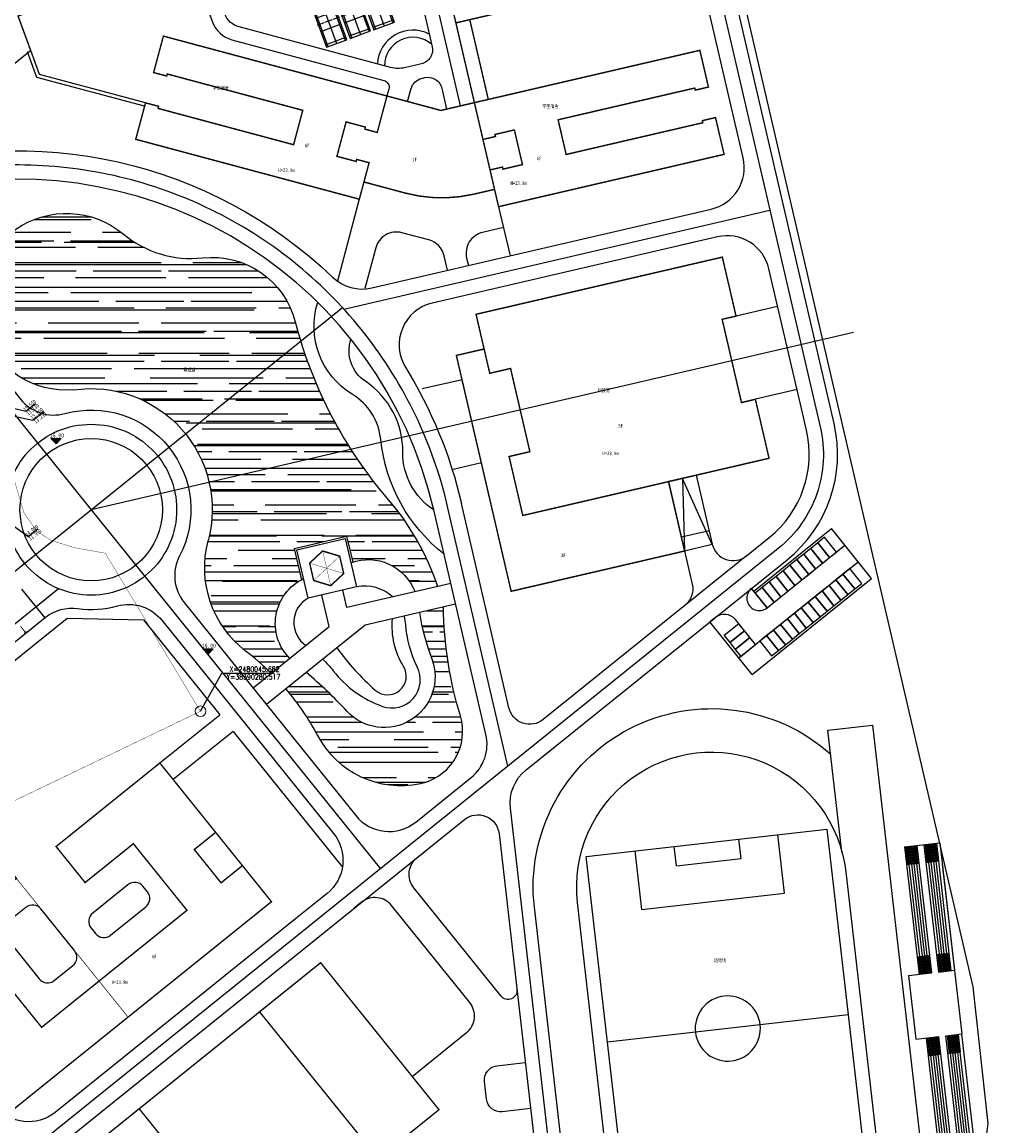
# Model space of a CAD drawing. Extents: x 38389316 to 38392219, y 2477539 to 2480586.
# Tile 17 of 43: x 38390230 to 38390503, y 2478249 to 2478559. Entities that reach past the tile are written whole.
import ezdxf
from ezdxf.enums import TextEntityAlignment as Align

# ---------------------------------------------------------------- set-up
doc = ezdxf.new("R2010")
doc.units = 0
doc.header["$LTSCALE"] = 1000
doc.header["$MEASUREMENT"] = 0
for name, pattern in [('CENTER2', [1.125, 0.75, -0.125, 0.125, -0.125]), ('DASH', [0.35, 0.25, -0.1]), ('DOTE', [2.42, 2, -0.2, 0.02, -0.2]), ('PHANTOM2', [1.25, 0.625, -0.125, 0.125, -0.125, 0.125, -0.125])]:
    doc.linetypes.add(name, pattern=pattern)
doc.layers.get('0').update_dxf_attribs({"linetype": 'CONTINUOUS'})
for name, color, linetype in [('0-lunkuo', 8, 'CONTINUOUS'), ('DIM_ELEV', 8, 'CONTINUOUS'), ('DIM_污水', 3, 'CONTINUOUS'), ('PIPE-雨水', 9, 'CONTINUOUS'), ('TWT_COOR', 3, 'CONTINUOUS'), ('u-road', 4, 'CONTINUOUS'), ('U_室外车位', 3, 'CONTINUOUS'), ('XG-雨水井', 2, 'CONTINUOUS'), ('YD_地块界线', 7, 'CONTINUOUS'), ('体育设施', 7, 'CONTINUOUS'), ('建筑', 31, 'CONTINUOUS'), ('文字', 7, 'CONTINUOUS'), ('用地界线', 8, 'CONTINUOUS'), ('路中线', 7, 'CENTER2'), ('远期建筑', 141, 'CONTINUOUS'), ('道路', 33, 'CONTINUOUS')]:
    doc.layers.add(name, color=color, linetype=linetype)
doc.layers.add('规划坐标', color=7, linetype='CONTINUOUS', lineweight=9)
doc.styles.add('-宋体', font='txt', dxfattribs={"width": 0.8})
doc.styles.add('_TCH_DIM', font='SIMPLEX', dxfattribs={"bigfont": 'GBCBIG'})
doc.styles.add('中等线体', font='txt', dxfattribs={"width": 0.8})
doc.styles.add('人防黑体', font='simhei.ttf', dxfattribs={"width": 0.7})

# ---------------------------------------------------------------- blocks, each defined once
blk = doc.blocks.new('A$C4E7B5845')
at = {"layer": '0-lunkuo'}
for points in [[(27.73, 158.71), (15.43, 155.85)], [(15.43, 155.85), (51.63, 0)], [(103.57, 148.08), (37.34, 132.69)], [(127.33, 45.8), (103.57, 148.08)], [(93.83, 128.88), (90.09, 144.95)], [(80.62, 137.1), (79.38, 142.46)], [(140.18, 61.62), (122.08, 139.55)], [(140.18, 61.62), (122.08, 139.55)], [(62.78, 132.96), (61.53, 138.31)], [(80.62, 137.1), (62.78, 132.96)], [(128.3, 58.86), (110.2, 136.79)], [(54.55, 119.75), (50.82, 135.83)], [(37.34, 132.69), (61.09, 30.42)], [(93.83, 128.88), (54.55, 119.75)], [(18.48, 120.65), (8.74, 118.39)], [(8.74, 118.39), (16.88, 83.3)], [(9.71, 118.61), (10.84, 113.74)], [(10.05, 118.69), (11.18, 113.82)], [(10.39, 118.77), (11.52, 113.9)], [(10.73, 118.85), (11.86, 113.98)], [(11.07, 118.93), (12.21, 114.06)], [(11.42, 119.01), (12.55, 114.14)], [(11.76, 119.09), (12.89, 114.22)], [(12.1, 119.17), (13.23, 114.3)], [(12.44, 119.25), (13.57, 114.38)], [(12.78, 119.32), (13.91, 114.45)], [(13.12, 119.4), (21.27, 84.32)], [(15.07, 119.86), (23.22, 84.77)], [(15.41, 119.94), (16.54, 115.07)], [(15.75, 120.01), (16.88, 115.14)], [(16.09, 120.09), (17.22, 115.22)], [(16.43, 120.17), (17.56, 115.3)], [(16.77, 120.25), (17.9, 115.38)], [(17.11, 120.33), (18.24, 115.46)], [(17.45, 120.41), (18.59, 115.54)], [(17.8, 120.49), (18.93, 115.62)], [(18.14, 120.57), (19.27, 115.7)], [(18.48, 120.65), (26.63, 85.56)], [(18.48, 120.65), (26.63, 85.56)], [(36.37, 119.64), (54.47, 41.71)], [(19.61, 115.78), (16.2, 114.99)], [(16.88, 115.14), (22.77, 89.8)], [(17.56, 115.3), (23.45, 89.96)], [(18.24, 115.46), (24.13, 90.11)], [(18.93, 115.62), (24.81, 90.27)], [(10.1, 112.52), (20.96, 65.77)], [(14.25, 114.53), (10.84, 113.74)], [(10.84, 113.74), (16.73, 88.4)], [(11.52, 113.9), (17.41, 88.55)], [(12.2, 114.06), (18.09, 88.71)], [(12.89, 114.22), (18.77, 88.87)], [(13.57, 114.37), (19.45, 89.03)], [(49.21, 81.56), (115.45, 96.94)], [(25.49, 90.43), (22.08, 89.64)], [(23.45, 89.96), (24.58, 85.09)], [(23.79, 90.04), (24.92, 85.17)], [(24.13, 90.11), (25.26, 85.24)], [(24.47, 90.19), (25.6, 85.32)], [(24.81, 90.27), (25.94, 85.4)], [(25.15, 90.35), (26.28, 85.48)], [(20.14, 89.19), (16.73, 88.4)], [(16.73, 88.4), (17.86, 83.53)], [(17.07, 88.47), (18.2, 83.6)], [(17.41, 88.55), (18.54, 83.68)], [(17.75, 88.63), (18.88, 83.76)], [(18.09, 88.71), (19.22, 83.84)], [(18.43, 88.79), (19.56, 83.92)], [(18.77, 88.87), (19.9, 84)], [(19.11, 88.95), (20.24, 84.08)], [(19.45, 89.03), (20.59, 84.16)], [(19.8, 89.11), (20.93, 84.24)], [(22.43, 89.72), (23.56, 84.85)], [(22.77, 89.8), (23.9, 84.93)], [(23.11, 89.88), (24.24, 85.01)], [(21.27, 84.32), (16.88, 83.3)], [(29.55, 86.24), (23.22, 84.77)], [(29.55, 86.24), (33.62, 68.71)], [(33.62, 68.71), (27.28, 67.24)], [(29.08, 30.72), (20.95, 65.77)], [(25.34, 66.78), (20.96, 65.77)], [(21.93, 65.99), (23.06, 61.12)], [(22.27, 66.07), (23.4, 61.2)], [(22.61, 66.15), (23.74, 61.28)], [(22.95, 66.23), (24.08, 61.36)], [(23.29, 66.31), (24.42, 61.44)], [(23.63, 66.39), (24.76, 61.52)], [(23.97, 66.47), (25.1, 61.6)], [(24.31, 66.55), (25.44, 61.68)], [(24.65, 66.63), (25.79, 61.76)], [(25, 66.71), (26.13, 61.84)], [(33.46, 31.73), (25.34, 66.79)], [(35.41, 32.19), (27.28, 67.24)], [(27.63, 67.32), (28.76, 62.45)], [(27.97, 67.4), (29.1, 62.53)], [(28.31, 67.47), (29.44, 62.6)], [(28.65, 67.55), (29.78, 62.68)], [(28.99, 67.63), (30.12, 62.76)], [(29.33, 67.71), (30.46, 62.84)], [(29.67, 67.79), (30.8, 62.92)], [(30.01, 67.87), (31.14, 63)], [(30.35, 67.95), (31.48, 63.08)], [(38.82, 32.98), (30.69, 68.03)], [(31.82, 63.16), (28.41, 62.37)], [(34.96, 37.22), (29.1, 62.53)], [(35.65, 37.37), (29.78, 62.68)], [(36.33, 37.53), (30.46, 62.84)], [(37.01, 37.69), (31.14, 63)], [(26.47, 61.92), (23.06, 61.13)], [(30.05, 30.94), (23.06, 61.13)], [(29.61, 35.97), (23.74, 61.28)], [(30.29, 36.13), (24.42, 61.44)], [(30.97, 36.29), (25.1, 61.6)], [(31.65, 36.45), (25.78, 61.76)], [(110.12, 58.74), (70.84, 49.62)], [(110.12, 58.74), (113.85, 42.67)], [(70.84, 49.62), (74.57, 33.55)], [(61.09, 30.42), (127.33, 45.8)], [(101.89, 45.54), (84.04, 41.39)], [(101.89, 45.54), (103.13, 40.18)], [(84.04, 41.39), (85.29, 36.04)], [(37.69, 37.85), (34.28, 37.06)], [(34.96, 37.22), (36.1, 32.34)], [(35.31, 37.29), (36.44, 32.42)], [(35.65, 37.37), (36.78, 32.5)], [(35.99, 37.45), (37.12, 32.58)], [(36.33, 37.53), (37.46, 32.66)], [(36.67, 37.61), (37.8, 32.74)], [(37.01, 37.69), (38.14, 32.82)], [(37.35, 37.77), (38.48, 32.9)], [(32.33, 36.61), (28.92, 35.82)], [(29.27, 35.89), (30.4, 31.02)], [(29.61, 35.97), (30.74, 31.1)], [(29.95, 36.05), (31.08, 31.18)], [(30.29, 36.13), (31.42, 31.26)], [(30.63, 36.21), (31.76, 31.34)], [(30.97, 36.29), (32.1, 31.42)], [(31.31, 36.37), (32.44, 31.5)], [(31.65, 36.45), (32.78, 31.58)], [(31.99, 36.53), (33.13, 31.65)], [(34.62, 37.14), (35.76, 32.27)], [(29.37, 30.79), (38.82, 32.98)], [(63.51, 2.76), (51.63, 0)]]:
    blk.add_lwpolyline(points, dxfattribs=at)
at = {"layer": '0-lunkuo', "linetype": 'DASH'}
for points in [[(35.5, 125.22), (27.73, 158.71)], [(29.41, 151.48), (27.73, 158.71)], [(54.47, 41.71), (63.51, 2.76)]]:
    blk.add_lwpolyline(points, dxfattribs=at)
at = {"layer": '0-lunkuo'}
for centre, major_axis, start_param, end_param in [((73.28, 128.21), (26.5, 42.52), 5.497979, 7.913906), ((73.28, 128.21), (20.05, 32.16), 5.497979, 8.639572), ((91.38, 50.29), (26.5, 42.52), 3.069273, 5.497979), ((91.38, 50.29), (-32.16, 20.05), 0.78559, 3.927183)]:
    blk.add_ellipse(centre, major_axis=major_axis, ratio=1, start_param=start_param, end_param=end_param, dxfattribs=at)
blk.add_ellipse((82.33, 89.25), major_axis=(-7.77, 4.84), ratio=1, dxfattribs=at)
blk = doc.blocks.new('hyvahavb')
at = {"layer": 'DIM_ELEV'}
blk.add_hatch(color=8, dxfattribs=at).paths.add_polyline_path([(-173.2, -4360.8), (-182.2, -4351.8), (-164.2, -4351.8)])
at = {"layer": 'DIM_ELEV', "color": 8}
for p, q in [((-173.2, -4360.8), (-182.2, -4351.8)), ((-182.2, -4351.8), (-164.2, -4351.8)), ((-173.2, -4360.8), (-164.2, -4351.8))]:
    blk.add_line(p, q, dxfattribs=at)
blk = doc.blocks.new('$plan$00002338')
at = {"layer": '体育设施', "color": 8, "linetype": 'DOTE'}
blk.add_line((0, -3332), (0, 3332), dxfattribs=at)
at = {"layer": '体育设施', "color": 8}
for p, q in [((-6700, 2506), (6700, 2506)), ((-5950, -3134), (-5950, 2966)), ((-1980, -3134), (-1980, 2966)), ((1980, -3134), (1980, 2966)), ((5950, -3134), (5950, 2966)), ((-6700, -84), (6700, -84)), ((-6700, -2674), (6700, -2674))]:
    blk.add_line(p, q, dxfattribs=at)
blk.add_lwpolyline([(6700, 2966), (-6700, 2966), (-6700, -3134), (6700, -3134)], close=True, dxfattribs=at)
blk = doc.blocks.new('202210211F')
at = {"layer": '道路'}
h = blk.add_hatch(dxfattribs=at)
h.set_pattern_fill('AR-RROOF', color=8, scale=5, style=0)
h.set_pattern_definition([(0, (38392595.5196, 2482422.002), (13.97, 6.35), [95.25, -12.7, 31.75, -6.35]), (0, (38392603.965, 2482425.177), (-6.35, 8.4455), [19.05, -2.0955, 38.1, -4.7625]), (0, (38392598.6946, 2482427.399), (33.02, 4.2545), [50.8, -8.89, 25.4, -6.35])])
h.paths.add_polyline_path([(38392646.57, 2482228.79, 0.37287), (38392620.58, 2482246.72, -0.20414), (38392598.27, 2482253.45, 1.488823), (38392584.34, 2482209.64, -0.538798), (38392622.13, 2482167.24, 0.30244), (38392632.62, 2482136.31, -0.033219), (38392639.83, 2482130.04), (38392645.03, 2482134.22, -0.503687), (38392648.43, 2482156.4), (38392646.4, 2482165.14), (38392661.01, 2482168.53), (38392662.7, 2482161.28, -0.399035), (38392680.22, 2482152.97), (38392686.54, 2482154.44, 0.096493), (38392672.7, 2482178.78, -0.114638)])
h.paths.add_polyline_path([(38392661.08, 2482119.4, 0.030458), (38392649.71, 2482130.29), (38392643.92, 2482125.63, -0.053253), (38392652.81, 2482112.57, 0.333483), (38392681.72, 2482099.1, 0.440262), (38392692.94, 2482118.11, -0.071467), (38392688.22, 2482148.67), (38392681.43, 2482147.1, 0.049007), (38392684.92, 2482134.12, -0.823694)])
at = {"layer": 'u-road', "color": 8, "flags": 128}
for points in [[(38392711.41, 2482102.93), (38392784.72, 2482161.96, 0.287875), (38392797.91, 2482200.16), (38392746.5, 2482421.51, 0.450689), (38392712.23, 2482440.04), (38392486.86, 2482357.49, -0.182676), (38392478.37, 2482357.58)], [(38392515.33, 2482274.23, 0.310559), (38392528.35, 2482270.33, -0.277576), (38392657.07, 2482241.29, 0.253104), (38392668.09, 2482238.28), (38392763.38, 2482260.41, 0.414214), (38392772.36, 2482274.81), (38392738.7, 2482419.7, 0.450689), (38392714.98, 2482432.53), (38392478.09, 2482345.76, 0.513482), (38392472.87, 2482326.97), (38392515.33, 2482274.23)], [(38392765.19, 2482252.62), (38392685.02, 2482234, 0.51277), (38392677.52, 2482216.01, -0.081294), (38392693.26, 2482177.77, -228.133977)], [(38392788.42, 2482205.65), (38392779.6, 2482243.64, 0.414214), (38392765.19, 2482252.62), (38392754.57, 2482250.15)], [(38392537.23, 2482247.02), (38392569.4, 2482207.06, 0.298217), (38392581.91, 2482203.01, -0.654654), (38392614.09, 2482163.03, 0.298217), (38392615.38, 2482149.95), (38392663.57, 2482090.1, 0.414213), (38392680.44, 2482088.27), (38392695.97, 2482100.77, 0.287875), (38392700.13, 2482112.84), (38392685.47, 2482175.96)], [(38392759.18, 2482185.69), (38392763.67, 2482166.33, 0.552946), (38392773.28, 2482163.02), (38392779.71, 2482168.19, 0.287875), (38392790.12, 2482198.35), (38392788.42, 2482205.65)], [(38392751.39, 2482183.88), (38392758.06, 2482155.12, -0.287875), (38392755.98, 2482149.09), (38392716.2, 2482117.06, -0.552946), (38392706.59, 2482120.38), (38392693.26, 2482177.77)], [(38392541.61, 2482034.28), (38392508.38, 2482075.56, -0.414214), (38392510.2, 2482092.43), (38392576.37, 2482145.71, -0.206032), (38392585.51, 2482148.25, 0.100647), (38392596.65, 2482148.98, -0.298217), (38392609.15, 2482144.93), (38392657.34, 2482085.08, -0.414214), (38392655.51, 2482068.21), (38392646.17, 2482060.68)], [(38392775.84, 2482138.12), (38392770.2, 2482145.13, 0.414214), (38392764.57, 2482145.73), (38392763.01, 2482144.48)], [(38392658.92, 2481894.94), (38392713.33, 2481938.74, 0.257183), (38392722.12, 2481960.17), (38392707.01, 2482092.22, -0.257184), (38392711.41, 2482102.93), (38392711.41, 2482102.93)], [(38392647.03, 2481903.34), (38392582.37, 2481983.65, -0.414214), (38392584.19, 2482000.52), (38392694.09, 2482088.99, -0.590858), (38392703.81, 2482085), (38392718.15, 2481959.71, -0.257183), (38392710.82, 2481941.86), (38392656.41, 2481898.06)], [(38392646.92, 2482061.34, -0.020861), (38392646.17, 2482060.68), (38392579.18, 2482006.75, -0.414213), (38392562.31, 2482008.57), (38392549.14, 2482024.93)]]:
    blk.add_lwpolyline(points, format="xyb", dxfattribs=at)
for points in [[(38392759.18, 2482185.69), (38392751.39, 2482183.88)], [(38392763.7, 2482166.2), (38392755.28, 2482184.78), (38392755.91, 2482164.39)], [(38392762.8, 2482170.1), (38392755.01, 2482168.29)], [(38392775.32, 2482153.11), (38392797.14, 2482170.67)], [(38392808.42, 2482156.65), (38392797.14, 2482170.67)], [(38392763.7, 2482166.2), (38392755.91, 2482164.39)], [(38392779.09, 2482148.43), (38392800.9, 2482165.99)], [(38392773.28, 2482163.02), (38392755.98, 2482149.09)], [(38392771.17, 2482134.35), (38392804.66, 2482161.32)], [(38392774.93, 2482129.68), (38392808.42, 2482156.65)], [(38392569.73, 2482153.71), (38392576.25, 2482145.61)], [(38392779.09, 2482148.43), (38392774.7, 2482153.89)], [(38392774.93, 2482129.68), (38392763.01, 2482144.48)]]:
    blk.add_lwpolyline(points, dxfattribs=at)
at = {"layer": 'u-road', "color": 8}
blk.add_circle((38392589.28, 2482176), 20, dxfattribs=at)
for centre, radius, start, end in [((38392568.58, 2482148.81), 120, 13.0747, 101.7547), ((38392776.89, 2482151.16), 3.5, 128.8364, 308.8364)]:
    blk.add_arc(centre, radius, start, end, dxfattribs=at)
at = {"layer": 'U_室外车位', "color": 8}
for points in [[(38392793.29, 2482166.67), (38392791.34, 2482165.1), (38392794.67, 2482160.98), (38392796.61, 2482162.54)], [(38392795.24, 2482168.24), (38392793.29, 2482166.67), (38392796.61, 2482162.54), (38392798.56, 2482164.11)], [(38392789.4, 2482163.54), (38392787.45, 2482161.97), (38392790.77, 2482157.84), (38392792.72, 2482159.41)], [(38392791.34, 2482165.1), (38392789.4, 2482163.54), (38392792.72, 2482159.41), (38392794.67, 2482160.98)], [(38392785.5, 2482160.4), (38392783.55, 2482158.83), (38392786.88, 2482154.71), (38392788.82, 2482156.27)], [(38392787.45, 2482161.97), (38392785.5, 2482160.4), (38392788.82, 2482156.27), (38392790.77, 2482157.84)], [(38392802.32, 2482159.44), (38392800.38, 2482157.87), (38392803.7, 2482153.74), (38392805.65, 2482155.31)], [(38392781.61, 2482157.27), (38392779.66, 2482155.7), (38392782.98, 2482151.57), (38392784.93, 2482153.14)], [(38392783.55, 2482158.83), (38392781.61, 2482157.27), (38392784.93, 2482153.14), (38392786.88, 2482154.71)], [(38392798.43, 2482156.3), (38392796.48, 2482154.74), (38392799.81, 2482150.61), (38392801.75, 2482152.17)], [(38392800.38, 2482157.87), (38392798.43, 2482156.3), (38392801.75, 2482152.17), (38392803.7, 2482153.74)], [(38392777.71, 2482154.13), (38392775.76, 2482152.56), (38392779.09, 2482148.43), (38392781.03, 2482150)], [(38392779.66, 2482155.7), (38392777.71, 2482154.13), (38392781.03, 2482150), (38392782.98, 2482151.57)], [(38392794.53, 2482153.17), (38392792.59, 2482151.6), (38392795.91, 2482147.47), (38392797.86, 2482149.04)], [(38392796.48, 2482154.74), (38392794.53, 2482153.17), (38392797.86, 2482149.04), (38392799.81, 2482150.61)], [(38392790.64, 2482150.03), (38392788.69, 2482148.46), (38392792.02, 2482144.34), (38392793.96, 2482145.9)], [(38392792.59, 2482151.6), (38392790.64, 2482150.03), (38392793.96, 2482145.9), (38392795.91, 2482147.47)], [(38392786.74, 2482146.9), (38392784.8, 2482145.33), (38392788.12, 2482141.2), (38392790.07, 2482142.77)], [(38392788.69, 2482148.46), (38392786.74, 2482146.9), (38392790.07, 2482142.77), (38392792.02, 2482144.34)], [(38392772.7, 2482142.01), (38392771.14, 2482143.96), (38392767.01, 2482140.64), (38392768.58, 2482138.69)], [(38392782.85, 2482143.76), (38392780.9, 2482142.19), (38392784.23, 2482138.06), (38392786.17, 2482139.63)], [(38392784.8, 2482145.33), (38392782.85, 2482143.76), (38392786.17, 2482139.63), (38392788.12, 2482141.2)], [(38392774.27, 2482140.06), (38392772.7, 2482142.01), (38392768.58, 2482138.69), (38392770.14, 2482136.74)], [(38392778.96, 2482140.63), (38392777.01, 2482139.06), (38392780.33, 2482134.93), (38392782.28, 2482136.5)], [(38392780.9, 2482142.19), (38392778.96, 2482140.63), (38392782.28, 2482136.5), (38392784.23, 2482138.06)], [(38392775.84, 2482138.12), (38392774.27, 2482140.06), (38392770.14, 2482136.74), (38392771.71, 2482134.79)]]:
    blk.add_lwpolyline(points, close=True, dxfattribs=at)
at = {"layer": 'YD_地块界线', "color": 8, "flags": 128}
blk.add_lwpolyline([(38392836.1, 2481965.28), (38392841.14, 2482003.6), (38392836.95, 2482042.03), (38392805.42, 2482177.75), (38392734.49, 2482483.17)], dxfattribs=at)
blk.add_lwpolyline([(38392836.1, 2481965.28), (38392841.14, 2482003.6), (38392836.95, 2482042.03), (38392805.42, 2482177.75), (38392734.49, 2482483.17)], dxfattribs=at)
at = {"layer": '建筑', "color": 8, "linetype": 'DASH', "ltscale": 10, "const_width": 0.2, "flags": 128}
blk.add_lwpolyline([(38392560.13, 2482082.56), (38392599.63, 2482033.49), (38392567.93, 2482007.97), (38392528.44, 2482057.02)], close=True, dxfattribs=at)
at = {"layer": '用地界线', "color": 10, "linetype": 'PHANTOM2', "ltscale": 0.01, "const_width": 0.1, "flags": 128}
blk.add_lwpolyline([(38392305.52, 2482371.21), (38392321.63, 2482381.58), (38392379.24, 2482403.36), (38392436.74, 2482423.75), (38392489.81, 2482335.59), (38392508.89, 2482303.89), (38392565.19, 2482210.37), (38392566.94, 2482207.45), (38392565.45, 2482202.44), (38392566.37, 2482192.8), (38392567.82, 2482183.8), (38392570.38, 2482175.15), (38392574.06, 2482169.9), (38392578.09, 2482167.34), (38392581.45, 2482166.3), (38392584.81, 2482165.26), (38392588.91, 2482164.54), (38392593.23, 2482163.79), (38392608.93, 2482137.7), (38392619.95, 2482119.38), (38392615.44, 2482117.21), (38392560.95, 2482091.01), (38392527.47, 2482074.87), (38392506.25, 2482064.64), (38392501.85, 2482062.52), (38392499.32, 2482061.3), (38392446.8, 2482126.53), (38392433.48, 2482143.08), (38392400.48, 2482184.06), (38392302.84, 2482305.35), (38392301.7, 2482306.77), (38392293.82, 2482320.76), (38392291.13, 2482336.49), (38392291.23, 2482337), (38392292.75, 2482344.76), (38392294.86, 2482355.49), (38392297.13, 2482358.84), (38392299.24, 2482361.95)], close=True, dxfattribs=at)
at = {"layer": '路中线', "color": 8, "linetype": 'DASH', "ltscale": 4, "flags": 128}
blk.add_lwpolyline([(38392455.76, 2482341.84), (38392713.6, 2482436.29, -0.450689), (38392742.6, 2482420.61), (38392794.01, 2482199.25, -0.287875), (38392782.22, 2482165.08), (38392569.22, 2481993.6)], format="xyb", dxfattribs=at)
for points in [[(38392400.68, 2482410.26), (38392589.28, 2482176)], [(38392660.22, 2482232.34), (38392779.87, 2482260.13)], [(38392589.28, 2482176), (38392670.49, 2482075.12)], [(38392706.3, 2482103.96), (38392689.36, 2482176.87)], [(38392486.44, 2482078.44), (38392580.08, 2482153.83)]]:
    blk.add_lwpolyline(points, dxfattribs=at)
at = {"layer": '路中线', "color": 8, "ltscale": 20, "flags": 128}
for points in [[(38392186.72, 2481851.91), (38392659.82, 2482232.79)], [(38392803.34, 2482225.72), (38392589.28, 2482176)]]:
    blk.add_lwpolyline(points, dxfattribs=at)
at = {"layer": '路中线', "color": 8, "linetype": 'DASH', "ltscale": 4}
blk.add_circle((38392589.28, 2482176), 24, dxfattribs=at)
blk.add_arc((38392568.58, 2482148.81), 124, 13.0748, 113.3218, dxfattribs=at)
at = {"layer": '远期建筑', "color": 8, "ltscale": 5, "const_width": 0.4, "flags": 128}
for points in [[(38392581.73, 2482373.07), (38392542.01, 2482358.52), (38392547.72, 2482342.94), (38392525.57, 2482325.11), (38392553.79, 2482290.06), (38392572.29, 2482304.95), (38392568.74, 2482314.64), (38392599.07, 2482325.75)], [(38392748.22, 2482356.64), (38392750.62, 2482346.31), (38392746.92, 2482345.45), (38392746.78, 2482346.04), (38392708.4, 2482337.13), (38392710.66, 2482327.38), (38392749.04, 2482336.3), (38392748.91, 2482336.88), (38392752.61, 2482337.74), (38392755.01, 2482327.42), (38392691.69, 2482312.71), (38392689.29, 2482323.04), (38392692.8, 2482323.85), (38392692.94, 2482323.27), (38392698.39, 2482324.53), (38392696.13, 2482334.27), (38392690.67, 2482333.01), (38392690.81, 2482332.42), (38392687.3, 2482331.61), (38392684.9, 2482341.93)], [(38392700.79, 2482291.21), (38392695.59, 2482313.62), (38392691.69, 2482312.71), (38392696.89, 2482290.31)], [(38392609.55, 2482309), (38392606.81, 2482298.76), (38392610.48, 2482297.78), (38392610.64, 2482298.36), (38392648.69, 2482288.16), (38392646.11, 2482278.5), (38392608.05, 2482288.7), (38392608.2, 2482289.28), (38392604.53, 2482290.26), (38392601.79, 2482280.02), (38392664.57, 2482263.2), (38392667.32, 2482273.44), (38392663.84, 2482274.37), (38392663.69, 2482273.79), (38392658.28, 2482275.24), (38392660.86, 2482284.9), (38392666.27, 2482283.45), (38392666.12, 2482282.87), (38392669.6, 2482281.94), (38392672.34, 2482292.18)], [(38392760.21, 2482305.01), (38392762.61, 2482294.69), (38392758.91, 2482293.83), (38392758.77, 2482294.41), (38392720.39, 2482285.5), (38392722.65, 2482275.76), (38392761.03, 2482284.67), (38392760.9, 2482285.26), (38392764.6, 2482286.12), (38392767, 2482275.79), (38392703.68, 2482261.09), (38392701.28, 2482271.41), (38392704.79, 2482272.23), (38392704.93, 2482271.64), (38392710.38, 2482272.91), (38392708.12, 2482282.65), (38392702.66, 2482281.38), (38392702.8, 2482280.8), (38392699.29, 2482279.98), (38392696.89, 2482290.31)], [(38392710.48, 2482174.37), (38392706.63, 2482190.93), (38392712.47, 2482192.29), (38392707.04, 2482215.67), (38392701.2, 2482214.31), (38392697.35, 2482230.87), (38392766.51, 2482246.93), (38392770.36, 2482230.37), (38392766.46, 2482229.47), (38392771.89, 2482206.09), (38392775.79, 2482207), (38392779.63, 2482190.44)], [(38392650.62, 2482160.99), (38392654.27, 2482164.4), (38392659.06, 2482162.95), (38392660.19, 2482158.08), (38392656.54, 2482154.66), (38392651.75, 2482156.12)], [(38392528.42, 2482057.04), (38392560.13, 2482082.56), (38392568.28, 2482072.44), (38392552.15, 2482059.45), (38392575.36, 2482030.63), (38392616.17, 2482063.49), (38392601.12, 2482082.19), (38392587.57, 2482071.28), (38392579.42, 2482081.4), (38392608.55, 2482104.86), (38392624.23, 2482085.38), (38392618.23, 2482080.55), (38392625.75, 2482071.21), (38392631.75, 2482076.04), (38392639.9, 2482065.91), (38392567.93, 2482007.97), (38392552.25, 2482027.44), (38392558.25, 2482032.27), (38392550.72, 2482041.61), (38392544.74, 2482036.8)], [(38392585.62, 2481993.96), (38392653.7, 2482048.77), (38392686.94, 2482007.49), (38392673.38, 2481996.58), (38392681.53, 2481986.45), (38392686.69, 2481990.6), (38392714.35, 2481956.25), (38392654.66, 2481908.2), (38392627.01, 2481942.55), (38392633.24, 2481947.57), (38392625.09, 2481957.7), (38392618.86, 2481952.68)], [(38392636.56, 2482034.98), (38392653.7, 2482048.77), (38392686.94, 2482007.49), (38392669.87, 2481993.75)], [(38392585.62, 2481993.96), (38392602.76, 2482007.76), (38392635.99, 2481966.48), (38392618.93, 2481952.74)]]:
    blk.add_lwpolyline(points, close=True, dxfattribs=at)
at = {"layer": '远期建筑', "color": 8, "ltscale": 5, "flags": 128}
for points, const_width in [([(38392696.89, 2482290.31), (38392687.48, 2482288.12), (38392672.34, 2482292.18)], 0.4), ([(38392699.29, 2482279.98), (38392701.28, 2482271.41)], 0.4), ([(38392699.62, 2482221.13), (38392691.82, 2482219.32), (38392707.21, 2482153.08), (38392755.91, 2482164.39), (38392751.39, 2482183.88)], 0.4), ([(38392651.75, 2482156.12), (38392659.06, 2482162.95)], 0.1), ([(38392654.28, 2482164.4), (38392656.54, 2482154.66)], 0.1), ([(38392650.62, 2482160.99), (38392660.19, 2482158.08)], 0.1), ([(38392631.75, 2482076.04), (38392624.23, 2482085.38)], 0.4)]:
    blk.add_lwpolyline(points, dxfattribs=dict(at, const_width=const_width))
at = {"layer": '远期建筑', "color": 8, "ltscale": 5, "const_width": 0.4, "flags": 128}
blk.add_lwpolyline([(38392665.87, 2482268.03), (38392677.38, 2482264.94, 0.123119), (38392696.78, 2482264.62), (38392702.55, 2482265.96)], format="xyb", dxfattribs=at)
at = {"layer": '道路', "color": 8, "flags": 128}
for points in [[(38392693, 2482289.4), (38392676.28, 2482361.37, -0.378656), (38392678.8, 2482366.03), (38392687.7, 2482369.29)], [(38392667.45, 2482361.88), (38392667.45, 2482361.88, -0.450689), (38392672.72, 2482359.03), (38392685.03, 2482306.03, -0.414214), (38392682.04, 2482301.23), (38392677.25, 2482300.12, -0.123119), (38392673.37, 2482300.18), (38392630.83, 2482311.58, -0.244154), (38392626.75, 2482315.31), (38392618.59, 2482337.59, -0.414214), (38392622.16, 2482345.29), (38392667.45, 2482361.88)], [(38392611.39, 2482345.6), (38392623.35, 2482312.96, 0.244154), (38392628.79, 2482307.99), (38392671.44, 2482296.56, -0.414214), (38392672.86, 2482294.11), (38392672.34, 2482292.18)], [(38392678.13, 2482290.62), (38392679.11, 2482294.27, -0.276969), (38392682.07, 2482297.13), (38392682.94, 2482297.33, -0.414214), (38392687.74, 2482294.34), (38392689.1, 2482288.5)], [(38392584.34, 2482209.64, -1.488823), (38392598.27, 2482253.45, 0.20414), (38392620.58, 2482246.72, -0.37287), (38392646.57, 2482228.79, 0.114638), (38392672.7, 2482178.78, -0.096493), (38392686.54, 2482154.44, -0.096493)], [(38392689.35, 2482243.22), (38392688.4, 2482247.31, 0.276969), (38392684.11, 2482251.75), (38392676.54, 2482253.78, 0.414214), (38392669.2, 2482249.54), (38392666.14, 2482238.12)], [(38392705.04, 2482255.24), (38392699.19, 2482253.88, 0.414214), (38392694.71, 2482246.68), (38392695.2, 2482244.57)], [(38392688.36, 2482163.5, -0.201847), (38392670.58, 2482195.77, 0.233652), (38392662.56, 2482208.45, -0.344886), (38392652.88, 2482234.21, -0.044085)], [(38392685.47, 2482175.96, -0.257704), (38392676.8, 2482192.05, 0.252271), (38392666.28, 2482212.05, -0.334611), (38392662.2, 2482223.88, -0.334611)], [(38392584.34, 2482209.64, -0.538918), (38392622.13, 2482167.23, -0.538918)], [(38392639.83, 2482130.04, 0.033219), (38392632.62, 2482136.31, -0.302324), (38392622.13, 2482167.23)], [(38392662.22, 2482161.11, -0.409423), (38392680.22, 2482152.97, -0.409423)], [(38392645.03, 2482134.22, -0.515295), (38392648.89, 2482156.63)], [(38392673.91, 2482151.51, 0.240643), (38392663.81, 2482154.3)], [(38392650.17, 2482151.13, 0.555919), (38392649.56, 2482137.87, 0.490294)], [(38392643.92, 2482125.63, -0.053253), (38392652.81, 2482112.57, 0.333483), (38392681.72, 2482099.1, 0.440262), (38392692.94, 2482118.11, -0.071467), (38392688.22, 2482148.67)], [(38392681.43, 2482147.1, 0.049007), (38392684.92, 2482134.12, -0.823694), (38392661.08, 2482119.4, 0.030458), (38392649.71, 2482130.29, 0.030458)], [(38392654.34, 2482134.02, -0.034027), (38392657.26, 2482130.75, 0.142674), (38392671.06, 2482120.77, 0.67639), (38392680.85, 2482131.84, -0.100486), (38392677.63, 2482143.7, 0.053071), (38392677.21, 2482146.12)], [(38392658.28, 2482137.19, 0.054637), (38392669.06, 2482125.3, 0.859683), (38392677, 2482131.93, -0.159573), (38392673.89, 2482145.34)], [(38392708.82, 2482041.25), (38392708.82, 2482041.25, -0.751448), (38392704.39, 2482039.39), (38392679.87, 2482069.84, -0.414214), (38392680.78, 2482078.28), (38392682.86, 2482079.95)], [(38392679.41, 2482016.84), (38392694.68, 2482029.13, 0.414214), (38392695.59, 2482037.56), (38392673.64, 2482064.83, 0.414214), (38392665.2, 2482065.74), (38392663.13, 2482064.07)], [(38392712.64, 2482007.82), (38392704.69, 2482006.91, -0.414214), (38392700.27, 2482010.43), (38392699.7, 2482015.39, -0.414214), (38392703.22, 2482019.82), (38392711.17, 2482020.73)]]:
    blk.add_lwpolyline(points, format="xyb", dxfattribs=at)
for points in [[(38392604.53, 2482290.26), (38392574.74, 2482298.24), (38392572.29, 2482304.95)], [(38392604.27, 2482289.29), (38392573.98, 2482297.41), (38392571.35, 2482304.61)], [(38392664.57, 2482263.2), (38392658.41, 2482240.19)], [(38392703.68, 2482261.09), (38392706.89, 2482247.29)], [(38392782.05, 2482233.09), (38392770.36, 2482230.37)], [(38392693.41, 2482212.5), (38392682.23, 2482209.91)], [(38392787.48, 2482209.71), (38392775.79, 2482207)], [(38392698.84, 2482189.12), (38392690.92, 2482187.29)], [(38392648.45, 2482156.31), (38392646.4, 2482165.14), (38392661.01, 2482168.53), (38392662.71, 2482161.23)], [(38392661.04, 2482148.52), (38392659.91, 2482153.39)], [(38392690.26, 2482155.31), (38392661.04, 2482148.52)], [(38392656.13, 2482143.16), (38392654.07, 2482152.03)], [(38392691.62, 2482149.46), (38392666.19, 2482143.56), (38392638.48, 2482121.25)], [(38392505.74, 2482083.71), (38392582.57, 2482145.56), (38392603.92, 2482145.06), (38392625.37, 2482118.4)], [(38392634.72, 2482125.93), (38392656.13, 2482143.16)], [(38392608.55, 2482104.86), (38392625.37, 2482118.4)], [(38392629.14, 2482113.73), (38392612.31, 2482100.18)], [(38392629.14, 2482113.73), (38392659.83, 2482075.6)]]:
    blk.add_lwpolyline(points, dxfattribs=at)
blk.add_lwpolyline([(38392647, 2482164.77), (38392660.64, 2482167.93), (38392663.81, 2482154.3), (38392650.17, 2482151.13)], close=True, dxfattribs=at)
for points in [[(38392599.6, 2482070.69), (38392589.7, 2482062.72, 0.414214), (38392589.25, 2482058.51), (38392590.5, 2482056.95, 0.414214), (38392594.72, 2482056.49), (38392604.61, 2482064.46, 0.414214), (38392605.07, 2482068.68), (38392603.81, 2482070.23, 0.414214)], [(38392570.96, 2482064.32), (38392565.74, 2482060.12, 0.414214), (38392565.28, 2482055.9), (38392574.69, 2482044.22, 0.414214), (38392578.91, 2482043.76), (38392584.13, 2482047.96, 0.414214), (38392584.58, 2482052.18), (38392575.18, 2482063.87, 0.414214)]]:
    blk.add_lwpolyline(points, format="xyb", close=True, dxfattribs=at)
at = {"layer": '道路', "color": 8}
for radius, start, end in [(10, 62.8419, 177.1148), (8, 49.2345, 180.2089)]:
    blk.add_arc((38392679.64, 2482300.67), radius, start, end, dxfattribs=at)
at = {"layer": '0-lunkuo', "color": 8, "xscale": 0.0009999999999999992, "yscale": 0.0009999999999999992, "zscale": 0.0009999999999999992, "rotation": 290.1178057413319}
for p in [(38392669.33, 2482318.15), (38392655.98, 2482313.26), (38392662.65, 2482315.71)]:
    blk.add_blockref('$plan$00002338', p, dxfattribs=at)
at = {"layer": '0-lunkuo', "color": 8, "xscale": -1, "rotation": 19.60385732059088}
blk.add_blockref('A$C4E7B5845', (38392875.55, 2481973.83), dxfattribs=at)
at = {"layer": 'DIM_ELEV', "color": 8, "xscale": 0.16, "yscale": 0.16, "zscale": 0.16}
for p in [(38392607.13, 2482892.25), (38392649.8, 2482833.19)]:
    blk.add_blockref('hyvahavb', p, dxfattribs=at)
at = {"layer": 'DIM_ELEV', "color": 8, "style": '-宋体', "width": 0.8}
for p in [(38392577.72, 2482196.26), (38392620.38, 2482137.2)]:
    blk.add_text('16.00', height=1.2, dxfattribs=at).set_placement(p)
at = {"layer": '文字', "color": 8, "style": '中等线体', "width": 0.8}
for s, p in [('学生宿舍', (38392623.46, 2482293.91)), ('学生宿舍', (38392716.01, 2482288.8)), ('6F', (38392649.27, 2482277.76)), ('1F', (38392679.45, 2482273.85)), ('6F', (38392714.44, 2482274.14)), ('H=23.9m', (38392641.86, 2482270.84)), ('H=23.9m', (38392707.02, 2482267.22)), ('景观湖', (38392615.16, 2482214.74)), ('科技馆', (38392731.56, 2482209.02)), ('5F', (38392737.31, 2482199.04)), ('H=23.9m', (38392732.83, 2482191.32)), ('2F', (38392721.21, 2482162.75)), ('6F', (38392606.36, 2482050.02)), ('运动场', (38392764.2, 2482048.99)), ('H=23.9m', (38392595.01, 2482042.82))]:
    blk.add_text(s, height=1, rotation=360, dxfattribs=at).set_placement(p)

msp = doc.modelspace()

# ---------------------------------------------------------------- hatches: boundary and pattern name
at = {"layer": 'XG-雨水井'}
msp.add_hatch(color=256, dxfattribs=at).paths.add_polyline_path([(38390231.81, 2478388.07), (38390231.81, 2478388.07), (38390231.54, 2478387.85), (38390231.36, 2478388.08), (38390231.63, 2478388.29), (38390231.63, 2478388.29)])

# ---------------------------------------------------------------- linework, layer by layer
at = {"color": 2}
for p, q in [((38390227.28, 2478448.96), (38390233.48, 2478447.65)), ((38390233.48, 2478447.65), (38390236.51, 2478450.12))]:
    msp.add_line(p, q, dxfattribs=at)
at = {"layer": 'DIM_污水', "color": 8}
for p, q in [((38390234.23, 2478452.24), (38390231.53, 2478450.07)), ((38390231.53, 2478450.07), (38390228.35, 2478450.82)), ((38390232.14, 2478414.93), (38390227.68, 2478418.17)), ((38390234.83, 2478417.1), (38390232.14, 2478414.93))]:
    msp.add_line(p, q, dxfattribs=at)
at = {"layer": 'PIPE-雨水', "const_width": 0.25}
msp.add_lwpolyline([(38390229.98, 2478389.8), (38390231.36, 2478388.08)], dxfattribs=at)
at = {"layer": 'TWT_COOR', "color": 3}
for p, q in [((38390280.52, 2478365.92), (38390286.55, 2478376.66)), ((38390286.55, 2478376.66), (38390301.18, 2478376.66))]:
    msp.add_line(p, q, dxfattribs=at)
at = {"layer": 'XG-雨水井'}
msp.add_lwpolyline([(38390231.63, 2478388.29), (38390231.81, 2478388.07), (38390231.81, 2478388.07), (38390231.28, 2478387.63), (38390231.09, 2478387.86), (38390231.63, 2478388.29)], close=True, dxfattribs=at)
at = {"layer": '规划坐标', "color": 7, "linetype": 'Continuous'}
msp.add_circle((38390280.52, 2478365.92), 1.5, dxfattribs=at)

# ---------------------------------------------------------------- block references
msp.add_blockref('202210211F', (-2339.44, -3753.46))

# ---------------------------------------------------------------- texts
at = {"color": 2, "style": '人防黑体', "width": 0.7}
for s, p in [('15.500', (38390234.6, 2478449.5, 70.44)), ('13.230', (38390235.52, 2478448.38, 70.44))]:
    msp.add_text(s, height=1.2, rotation=38.826, dxfattribs=at).set_placement(p, align=Align.MIDDLE)
at = {"layer": 'DIM_污水', "color": 8, "style": '人防黑体', "width": 0.7}
for s, p in [('15.500', (38390232.54, 2478451.81, 70.44)), ('13.130', (38390233.44, 2478450.68, 70.44)), ('14.000', (38390233.15, 2478416.67, 70.44)), ('11.950', (38390234.05, 2478415.54, 70.44))]:
    msp.add_text(s, height=1.2, rotation=39.0972, dxfattribs=at).set_placement(p, align=Align.MIDDLE)
at = {"layer": 'TWT_COOR', "color": 7, "style": '_TCH_DIM', "width": 0.705882}
for s, p in [('X=2480045.682', (38390288.68, 2478377.01)), ('Y=38390280.517', (38390287.88, 2478374.83))]:
    msp.add_text(s, height=1.4875, dxfattribs=at).set_placement(p)

doc.saveas('drawing.dxf')
